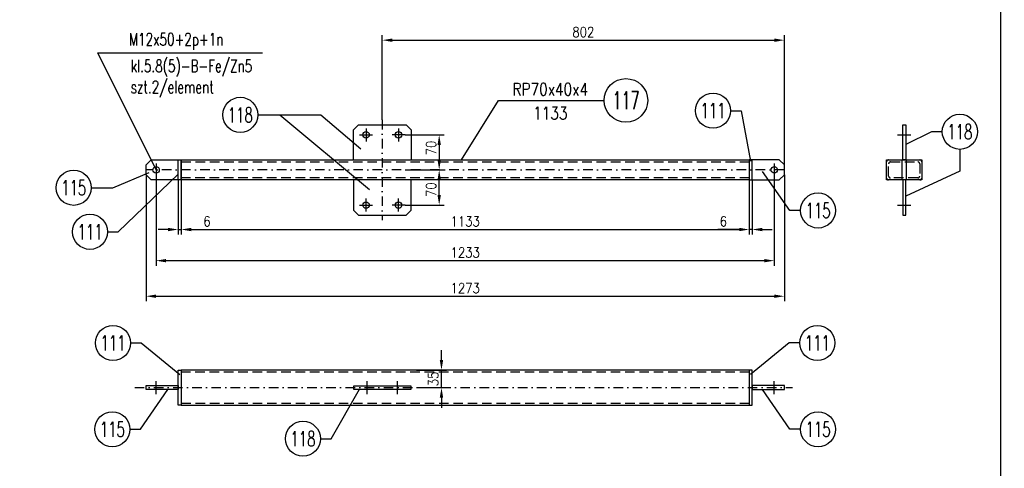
# Model space of a CAD drawing. Header units: millimetres. Extents: x -34919 to 306996, y -293018 to -145733.
# Tile 106 of 256: x 81513 to 83477, y -215923 to -215028. Entities that reach past the tile are written whole.
import ezdxf
from ezdxf.enums import TextEntityAlignment as Align

# ---------------------------------------------------------------- set-up
doc = ezdxf.new("R2010")
doc.units = ezdxf.units.MM
doc.header["$LTSCALE"] = 3
doc.linetypes.add('DASHDOT', pattern=[25.4, 12.7, -6.35, 0, -6.35])
doc.linetypes.add('HIDDEN', pattern=[9.525, 6.35, -3.175])
for name, color, linetype in [('0_18', 4, 'Continuous'), ('CIENKA', 4, 'Continuous'), ('K-wypełnienia', 8, 'Continuous'), ('LAYER0', 7, 'Continuous'), ('PROFILE', 2, 'Continuous'), ('Prz', 5, 'Continuous'), ('slupki', 7, 'Continuous'), ('TROJKAT', 21, 'Continuous')]:
    doc.layers.add(name, color=color, linetype=linetype)
doc.layers.add('OPISY', color=2, linetype='Continuous', lineweight=13)
doc.layers.add('SIATKA', color=5, linetype='Continuous', lineweight=18)
doc.styles.add('NOVE3', font='romans.shx', dxfattribs={"width": 0.7})
doc.styles.add('R20', font='romans.shx', dxfattribs={"width": 0.85})
doc.styles.add('R50', font='romans.shx', dxfattribs={"width": 0.85, "height": 50})
doc.styles.add('ROMANS', font='romans.shx')
doc.styles.add('WYMIARY', font='ROMANS.shx', dxfattribs={"width": 0.75, "oblique": 15})
doc.dimstyles.new('Skala 1_10', dxfattribs={"dimscale": 10, "dimtxt": 2, "dimasz": 2, "dimexe": 1, "dimexo": 0, "dimtad": 1, "dimdec": 0, "dimdsep": 46, "dimtxsty": 'R20', "dimcen": 0, "dimclrd": 4, "dimclre": 4, "dimclrt": 3, "dimadec": 0, "dimazin": 0, "dimtfac": 1, "dimtdec": 0, "dimtix": 1, "dimtmove": 0, "dimatfit": 2, "dimfxl": 1, "dimtolj": 1, "dimtzin": 0, "dimarcsym": 0})

# ---------------------------------------------------------------- blocks, each defined once
blk = doc.blocks.new('*D78')
at = {"layer": 'Defpoints', "color": 0, "transparency": 16777216}
for p in [(81784.9, -215327.4, 0), (83017.9, -215327.4, 0), (81784.9, -215508.4)]:
    blk.add_point(p, dxfattribs=at)
at = {"layer": 'SIATKA', "color": 4, "lineweight": -2, "transparency": 16777216}
for p, q in [((81784.9, -215327.4), (81784.9, -215518.4)), ((83017.9, -215327.4), (83017.9, -215518.4)), ((82997.9, -215508.4), (81804.9, -215508.4))]:
    blk.add_line(p, q, dxfattribs=at)
at = {"layer": 'SIATKA', "color": 4, "transparency": 16777216}
for points in [[(81804.9, -215505), (81804.9, -215511.7), (81784.9, -215508.4)], [(82997.9, -215505), (82997.9, -215511.7), (83017.9, -215508.4)]]:
    blk.add_solid(points, dxfattribs=at)
at = {"layer": 'SIATKA', "color": 3, "transparency": 16777216, "insert": (82401.4, -215492.1), "char_height": 20, "attachment_point": 5, "style": 'R20'}
blk.add_mtext('\\A1;1233', dxfattribs=at)
blk = doc.blocks.new('*D79')
at = {"layer": 'Defpoints', "color": 0, "transparency": 16777216}
for p in [(81834.9, -215347.4), (82967.9, -215347.4), (82967.9, -215446.3)]:
    blk.add_point(p, dxfattribs=at)
at = {"layer": 'SIATKA', "color": 4, "lineweight": -2, "transparency": 16777216}
for p, q in [((81834.9, -215347.4), (81834.9, -215456.3)), ((82967.9, -215347.4), (82967.9, -215456.3)), ((81854.9, -215446.3), (82947.9, -215446.3))]:
    blk.add_line(p, q, dxfattribs=at)
at = {"layer": 'SIATKA', "color": 4, "transparency": 16777216}
for points in [[(81854.9, -215442.9), (81854.9, -215449.6), (81834.9, -215446.3)], [(82947.9, -215442.9), (82947.9, -215449.6), (82967.9, -215446.3)]]:
    blk.add_solid(points, dxfattribs=at)
at = {"layer": 'SIATKA', "color": 3, "transparency": 16777216, "insert": (82401.4, -215430), "char_height": 20, "attachment_point": 5, "style": 'R20'}
blk.add_mtext('\\A1;1133', dxfattribs=at)
blk = doc.blocks.new('*D80')
at = {"layer": 'Defpoints', "color": 0, "transparency": 16777216}
for p in [(82967.9, -215347.4), (82973.9, -215347.4), (82973.9, -215446.3)]:
    blk.add_point(p, dxfattribs=at)
at = {"layer": 'SIATKA', "color": 4, "lineweight": -2, "transparency": 16777216}
for p, q in [((82967.9, -215347.4), (82967.9, -215456.3)), ((82973.9, -215347.4), (82973.9, -215456.3)), ((82947.9, -215446.3), (82904.9, -215446.3)), ((82973.9, -215446.3), (82967.9, -215446.3)), ((82993.9, -215446.3), (83013.9, -215446.3))]:
    blk.add_line(p, q, dxfattribs=at)
at = {"layer": 'SIATKA', "color": 4, "transparency": 16777216}
for points in [[(82947.9, -215442.9), (82947.9, -215449.6), (82967.9, -215446.3)], [(82993.9, -215442.9), (82993.9, -215449.6), (82973.9, -215446.3)]]:
    blk.add_solid(points, dxfattribs=at)
at = {"layer": 'SIATKA', "color": 3, "transparency": 16777216, "insert": (82916.4, -215430), "char_height": 20, "attachment_point": 5, "style": 'R20'}
blk.add_mtext('\\A1;6', dxfattribs=at)
blk = doc.blocks.new('*D81')
at = {"layer": 'Defpoints', "color": 0, "transparency": 16777216}
for p in [(81828.9, -215347.4), (81834.9, -215347.4), (81834.9, -215446.3)]:
    blk.add_point(p, dxfattribs=at)
at = {"layer": 'SIATKA', "color": 4, "lineweight": -2, "transparency": 16777216}
for p, q in [((81828.9, -215347.4), (81828.9, -215456.3)), ((81834.9, -215347.4), (81834.9, -215456.3)), ((81808.9, -215446.3), (81788.9, -215446.3)), ((81828.9, -215446.3), (81834.9, -215446.3)), ((81854.9, -215446.3), (81897.9, -215446.3))]:
    blk.add_line(p, q, dxfattribs=at)
at = {"layer": 'SIATKA', "color": 4, "transparency": 16777216}
for points in [[(81808.9, -215442.9), (81808.9, -215449.6), (81828.9, -215446.3)], [(81854.9, -215442.9), (81854.9, -215449.6), (81834.9, -215446.3)]]:
    blk.add_solid(points, dxfattribs=at)
at = {"layer": 'SIATKA', "color": 3, "transparency": 16777216, "insert": (81886.4, -215430), "char_height": 20, "attachment_point": 5, "style": 'R20'}
blk.add_mtext('\\A1;6', dxfattribs=at)
blk = doc.blocks.new('*D82')
at = {"layer": 'Defpoints', "color": 0, "transparency": 16777216}
for p in [(81764.9, -215337.4), (83037.9, -215337.4), (83037.9, -215579.3)]:
    blk.add_point(p, dxfattribs=at)
at = {"layer": 'SIATKA', "color": 4, "lineweight": -2, "transparency": 16777216}
for p, q in [((81764.9, -215337.4), (81764.9, -215589.3)), ((83037.9, -215337.4), (83037.9, -215589.3)), ((81784.9, -215579.3), (83017.9, -215579.3))]:
    blk.add_line(p, q, dxfattribs=at)
at = {"layer": 'SIATKA', "color": 4, "transparency": 16777216}
for points in [[(81784.9, -215576), (81784.9, -215582.7), (81764.9, -215579.3)], [(83017.9, -215576), (83017.9, -215582.7), (83037.9, -215579.3)]]:
    blk.add_solid(points, dxfattribs=at)
at = {"layer": 'SIATKA', "color": 3, "transparency": 16777216, "insert": (82401.4, -215563.1), "char_height": 20, "attachment_point": 5, "style": 'R20'}
blk.add_mtext('\\A1;1273', dxfattribs=at)
blk = doc.blocks.new('*D83')
at = {"layer": 'Defpoints', "color": 0, "transparency": 16777216}
for p in [(83037.9, -215068.6), (82236.1, -215227.4), (83037.9, -215317.4)]:
    blk.add_point(p, dxfattribs=at)
at = {"layer": 'LAYER0', "color": 4, "lineweight": -2, "transparency": 16777216}
for p, q in [((82236.1, -215227.4), (82236.1, -215058.6)), ((83037.9, -215317.4), (83037.9, -215058.6)), ((82256.1, -215068.6), (83017.9, -215068.6))]:
    blk.add_line(p, q, dxfattribs=at)
at = {"layer": 'LAYER0', "color": 4, "transparency": 16777216}
for points in [[(82256.1, -215065.3), (82256.1, -215072), (82236.1, -215068.6)], [(83017.9, -215065.3), (83017.9, -215072), (83037.9, -215068.6)]]:
    blk.add_solid(points, dxfattribs=at)
at = {"layer": 'LAYER0', "color": 3, "transparency": 16777216, "insert": (82637, -215052.4), "char_height": 20, "attachment_point": 5, "style": 'R20'}
blk.add_mtext('\\A1;802', dxfattribs=at)
blk = doc.blocks.new('*D98')
at = {"color": 4, "lineweight": -2, "transparency": 16777216}
for p, q in [((82354.1, -215706.7), (82354.1, -215686.7)), ((82304.1, -215726.7), (82364.1, -215726.7)), ((82354.1, -215761.7), (82354.1, -215726.7)), ((82304.1, -215761.7), (82364.1, -215761.7)), ((82354.1, -215781.7), (82354.1, -215801.7))]:
    blk.add_line(p, q, dxfattribs=at)
at = {"color": 4, "transparency": 16777216}
for points in [[(82350.7, -215706.7), (82357.4, -215706.7), (82354.1, -215726.7)], [(82350.7, -215781.7), (82357.4, -215781.7), (82354.1, -215761.7)]]:
    blk.add_solid(points, dxfattribs=at)
at = {"layer": 'Defpoints', "color": 0, "transparency": 16777216}
for p in [(82293.6, -215726.7, 0), (82354.1, -215726.7), (82293.6, -215761.7, 0)]:
    blk.add_point(p, dxfattribs=at)
at = {"color": 3, "transparency": 16777216, "insert": (82337.8, -215744.2), "char_height": 20, "attachment_point": 5, "rotation": 90, "style": 'R20'}
blk.add_mtext('\\A1;35', dxfattribs=at)
blk = doc.blocks.new('*D103')
at = {"layer": 'Defpoints', "color": 0, "transparency": 16777216}
for p in [(82281.6, -215327.4, 0), (82349.5, -215327.4), (82281.6, -215397.4)]:
    blk.add_point(p, dxfattribs=at)
at = {"layer": 'LAYER0', "color": 4, "lineweight": -2, "transparency": 16777216}
for p, q in [((82281.6, -215327.4), (82359.5, -215327.4)), ((82349.5, -215377.4), (82349.5, -215347.4)), ((82281.6, -215397.4), (82359.5, -215397.4))]:
    blk.add_line(p, q, dxfattribs=at)
at = {"layer": 'LAYER0', "color": 4, "transparency": 16777216}
for points in [[(82346.2, -215347.4), (82352.9, -215347.4), (82349.5, -215327.4)], [(82346.2, -215377.4), (82352.9, -215377.4), (82349.5, -215397.4)]]:
    blk.add_solid(points, dxfattribs=at)
at = {"layer": 'LAYER0', "color": 3, "transparency": 16777216, "insert": (82333.3, -215366.8), "char_height": 20, "attachment_point": 5, "rotation": 90, "style": 'R20'}
blk.add_mtext('\\A1;70', dxfattribs=at)
blk = doc.blocks.new('*D104')
at = {"layer": 'Defpoints', "color": 0, "transparency": 16777216}
for p in [(82281.6, -215257.4), (82281.6, -215327.4, 0), (82349.5, -215327.4)]:
    blk.add_point(p, dxfattribs=at)
at = {"layer": 'LAYER0', "color": 4, "lineweight": -2, "transparency": 16777216}
for p, q in [((82281.6, -215257.4), (82359.5, -215257.4)), ((82349.5, -215277.4), (82349.5, -215307.4)), ((82281.6, -215327.4), (82359.5, -215327.4))]:
    blk.add_line(p, q, dxfattribs=at)
at = {"layer": 'LAYER0', "color": 4, "transparency": 16777216}
for points in [[(82346.2, -215277.4), (82352.9, -215277.4), (82349.5, -215257.4)], [(82346.2, -215307.4), (82352.9, -215307.4), (82349.5, -215327.4)]]:
    blk.add_solid(points, dxfattribs=at)
at = {"layer": 'LAYER0', "color": 3, "transparency": 16777216, "insert": (82333.3, -215283.8), "char_height": 20, "attachment_point": 5, "rotation": 90, "style": 'R20'}
blk.add_mtext('\\A1;70', dxfattribs=at)

msp = doc.modelspace()

# ---------------------------------------------------------------- linework, layer by layer
at = {"color": 4}
for p, q in [((82393.901, -215307.441, 0), (82467.987, -215188.743, 0)), ((82467.987, -215188.743, 0), (82678.282, -215188.743, 0))]:
    msp.add_line(p, q, dxfattribs=at)
at = {"color": 6, "elevation": 0}
for points in [[(82178.56, -215307.441), (82178.56, -215247.441), (82188.56, -215237.441), (82283.56, -215237.441), (82293.56, -215247.441), (82293.56, -215307.441)], [(83279.854, -215237.441), (83279.854, -215307.441), (83273.854, -215307.441), (83273.854, -215237.441), (83279.854, -215237.441)], [(81828.867, -215347.441), (81774.867, -215347.441), (81764.867, -215337.441), (81764.867, -215317.441), (81774.867, -215307.441), (81828.867, -215307.441)], [(82973.877, -215347.441), (83027.877, -215347.441), (83037.877, -215337.441), (83037.877, -215317.441), (83027.877, -215307.441), (82973.877, -215307.441)], [(82178.56, -215347.441), (82178.56, -215407.441), (82188.56, -215417.441), (82283.56, -215417.441), (82293.56, -215407.441), (82293.56, -215347.441)], [(83279.854, -215417.441), (83279.854, -215347.441), (83273.854, -215347.441), (83273.854, -215417.441), (83279.854, -215417.441)], [(81828.867, -215765.678), (81764.867, -215765.678), (81764.867, -215757.678), (81828.867, -215757.678), (81828.867, -215765.678)], [(82178.56, -215764.678), (82293.56, -215764.678), (82293.56, -215758.678), (82178.56, -215758.678), (82178.56, -215764.678)], [(82973.877, -215765.678), (83037.877, -215765.678), (83037.877, -215757.678), (82973.877, -215757.678), (82973.877, -215765.678)]]:
    msp.add_lwpolyline(points, dxfattribs=at)
for points in [[(81834.867, -215307.441), (81834.867, -215347.441), (81828.867, -215347.441), (81828.867, -215307.441)], [(82967.877, -215307.441), (82967.877, -215347.441), (82973.877, -215347.441), (82973.877, -215307.441)], [(83280.854, -215347.441), (83272.854, -215347.441), (83272.854, -215307.441), (83280.854, -215307.441)], [(81834.867, -215726.678), (81834.867, -215796.678), (81828.867, -215796.678), (81828.867, -215726.678)], [(82967.877, -215726.678), (82967.877, -215796.678), (82973.877, -215796.678), (82973.877, -215726.678)]]:
    msp.add_lwpolyline(points, close=True, dxfattribs=at)
at = {"color": 4}
for centre in [(82895.666, -215209.246), (81952.751, -215217.557, 0), (83387.895, -215251.346, 0), (81620.575, -215363.061, 0), (83105.162, -215408.326, 0), (81653.109, -215450.846), (81698.963, -215672.613, 0), (83103.78, -215672.613, 0), (81697.582, -215844.641, 0), (83105.162, -215844.641, 0), (82077.72, -215863.585, 0)]:
    msp.add_circle(centre, 35, dxfattribs=at)
at = {"color": 6}
for centre in [(82203.56, -215257.441, 0), (82268.56, -215257.441, 0), (81784.867, -215327.441, 0), (83017.877, -215327.441, 0), (82203.56, -215397.441, 0), (82268.56, -215397.441, 0)]:
    msp.add_circle(centre, 6.5, dxfattribs=at)
at = {"layer": '0_18', "linetype": 'Continuous'}
msp.add_line((81668.092, -215093.793, 0), (81784.867, -215327.441, 0), dxfattribs=at)
at = {"layer": 'CIENKA', "linetype": 'Continuous'}
for p, q in [((82930.666, -215209.246), (82952.077, -215209.246)), ((82952.077, -215209.246), (82970.249, -215309.814, 0)), ((81987.751, -215217.557, 0), (82113.464, -215217.557, 0)), ((82031.933, -215217.557, 0), (82210.713, -215366.711, 0)), ((82113.464, -215217.557, 0), (82193.408, -215285.39, 0)), ((83331.484, -215251.346, 0), (83279.854, -215276.934, 0)), ((83352.895, -215251.346, 0), (83331.484, -215251.346, 0)), ((83387.895, -215286.346, 0), (83387.895, -215329.85, 0)), ((81698.686, -215363.061, 0), (81770.893, -215332.305, 0)), ((83048.751, -215408.326, 0), (82994.627, -215330.774, 0)), ((83387.895, -215329.85, 0), (83279.854, -215379.674, 0)), ((81709.52, -215450.846), (81828.867, -215335.564, 0)), ((81655.575, -215363.061, 0), (81698.686, -215363.061, 0)), ((83070.162, -215408.326, 0), (83048.751, -215408.326, 0)), ((81688.109, -215450.846), (81709.52, -215450.846)), ((81733.963, -215672.613, 0), (81755.374, -215672.613, 0)), ((81755.374, -215672.613, 0), (81832.105, -215735.112, 0)), ((83047.369, -215672.613, 0), (82970.639, -215735.112, 0)), ((83068.78, -215672.613, 0), (83047.369, -215672.613, 0)), ((81753.993, -215844.641, 0), (81808.117, -215765.678, 0)), ((82134.131, -215863.585, 0), (82190.904, -215764.678, 0)), ((83048.751, -215844.641, 0), (82994.627, -215765.678, 0)), ((81732.582, -215844.641, 0), (81753.993, -215844.641, 0)), ((83070.162, -215844.641, 0), (83048.751, -215844.641, 0)), ((82112.72, -215863.585, 0), (82134.131, -215863.585, 0))]:
    msp.add_line(p, q, dxfattribs=at)
at = {"layer": 'K-wypełnienia', "color": 1, "linetype": 'Continuous'}
msp.add_circle((82721.848, -215188.743, 0), 43.566, dxfattribs=at)
at = {"layer": 'PROFILE', "color": 2, "linetype": 'Continuous', "elevation": 0}
for points in [[(81834.867, -215347.441), (81834.867, -215307.441), (82967.877, -215307.441)], [(82967.877, -215347.441), (81834.867, -215347.441)], [(82967.877, -215726.678), (81834.867, -215726.678), (81834.867, -215796.678), (82967.877, -215796.678)]]:
    msp.add_lwpolyline(points, dxfattribs=at)
msp.add_lwpolyline([(83241.854, -215347.441), (83241.854, -215307.441), (83311.854, -215307.441), (83311.854, -215347.441)], close=True, dxfattribs=at)
at = {"layer": 'PROFILE', "color": 2, "linetype": 'Continuous', "elevation": 0, "flags": 128}
msp.add_lwpolyline([(82967.877, -215726.678), (82967.877, -215796.678)], dxfattribs=at)
at = {"layer": 'Prz'}
msp.add_lwpolyline([(80568.865, -217354.808), (80568.865, -213254.808), (83468.865, -213254.808), (83468.865, -217354.808)], close=True, dxfattribs=at)
at = {"layer": 'slupki', "color": 4, "linetype": 'DASHDOT', "ltscale": 0.5}
for p, q in [((83037.877, -215327.441, 0), (81764.867, -215327.441, 0)), ((81742.367, -215761.678, 0), (83054.377, -215761.678, 0))]:
    msp.add_line(p, q, dxfattribs=at)
at = {"layer": 'slupki', "linetype": 'HIDDEN'}
for p, q in [((82967.877, -215730.678, 0), (81834.867, -215730.678, 0)), ((81834.867, -215792.678, 0), (82967.877, -215792.678, 0))]:
    msp.add_line(p, q, dxfattribs=at)
at = {"layer": 'slupki', "color": 4, "linetype": 'DASHDOT', "ltscale": 0.5, "elevation": 0, "flags": 128}
msp.add_lwpolyline([(82236.06, -215227.441), (82236.06, -215427.441)], dxfattribs=at)
at = {"layer": 'slupki', "color": 4, "linetype": 'DASHDOT', "elevation": 0, "flags": 128}
for points in [[(82203.56, -215244.441), (82203.56, -215270.441)], [(82268.56, -215244.441), (82268.56, -215270.441)], [(82190.56, -215257.441), (82216.56, -215257.441)], [(82281.56, -215257.441), (82255.56, -215257.441)], [(83263.854, -215257.441), (83289.854, -215257.441)], [(82203.56, -215410.441), (82203.56, -215384.441)], [(82268.56, -215410.441), (82268.56, -215384.441)], [(82190.56, -215397.441), (82216.56, -215397.441)], [(82281.56, -215397.441), (82255.56, -215397.441)], [(83263.854, -215397.441), (83289.854, -215397.441)], [(81784.867, -215774.678), (81784.867, -215748.678)], [(82206.06, -215774.678), (82206.06, -215748.678)], [(82266.06, -215774.678), (82266.06, -215748.678)], [(83017.877, -215774.678), (83017.877, -215748.678)]]:
    msp.add_lwpolyline(points, dxfattribs=at)
at = {"layer": 'slupki', "color": 4, "linetype": 'DASHDOT', "elevation": 0}
for points in [[(81784.867, -215314.441), (81784.867, -215340.441)], [(83017.877, -215314.441), (83017.877, -215340.441)]]:
    msp.add_lwpolyline(points, dxfattribs=at)
at = {"layer": 'slupki', "linetype": 'HIDDEN', "elevation": 0}
for points in [[(81834.867, -215311.441), (82967.877, -215311.441)], [(82967.877, -215343.441), (81834.867, -215343.441)]]:
    msp.add_lwpolyline(points, dxfattribs=at)
for points in [[(83241.854, -215343.64), (83241.854, -215311.242, -0.41421356), (83245.655, -215307.441), (83308.053, -215307.441, -0.41421356), (83311.854, -215311.242), (83311.854, -215343.64, -0.41421356), (83308.053, -215347.441), (83245.655, -215347.441, -0.41421356)], [(83245.854, -215339.64), (83245.854, -215315.242, -0.41421356), (83249.655, -215311.441), (83304.053, -215311.441, -0.41421356), (83307.854, -215315.242), (83307.854, -215339.64, -0.41421356), (83304.053, -215343.441), (83249.655, -215343.441, -0.41421356)]]:
    msp.add_lwpolyline(points, format="xyb", close=True, dxfattribs=at)
at = {"layer": 'TROJKAT', "color": 4, "linetype": 'Continuous'}
msp.add_line((81668.092, -215093.793, 0), (81997.448, -215093.793, 0), dxfattribs=at)

# ---------------------------------------------------------------- texts
at = {"color": 3, "style": 'WYMIARY', "width": 0.65}
for s, p in [('111', (82895.666, -215209.246)), ('118', (81952.751, -215217.557, 0)), ('118', (83387.895, -215251.346, 0)), ('115', (81620.575, -215363.061, 0)), ('115', (83105.162, -215408.326, 0)), ('111', (81653.109, -215450.846)), ('111', (81698.963, -215672.613, 0)), ('111', (83103.78, -215672.613, 0)), ('115', (81697.582, -215844.641, 0)), ('115', (83105.162, -215844.641, 0)), ('118', (82077.72, -215863.585, 0))]:
    msp.add_text(s, height=30, dxfattribs=at).set_placement(p, align=Align.MIDDLE)
at = {"color": 20, "insert": (33837.901, -182331.101), "char_height": 300, "width": 16331.01415, "attachment_point": 1, "style": 'NOVE3'}
msp.add_mtext('{\\C1;Wytyczne montażowe\\P\\H0.83333x;\\C3;Podczas montażu należy bezwzględnie przestrzegać dopuszczalnych tolerancji z uwagi na ścisłe dopasowanie elementów amortyzujących ugięcia dźwigarów przekrycia auli.\\P\\H1.2x;\\C1;\\PZabezpieczenia antykorozyjne.\\C256;\\P\\H0.83333x;\\C3;Wszystkie elementy stalowe konstrukcji należy poddać ocynkowaniu ogniowemu.\\PKonstrukcje przeznaczone do cynkowania ogniowego powinny odpowiadać następującym warunkom:\\P\\pl900;^I1. Spoiny powinny być wykonane metodą półautomatyczną w osłonie gazów ochronnych. Nie zaleca się spawania elektrodą otuloną, ze względu na złą jakość powłoki cynkowej na spoinach.\\P^I2. Powierzchnia konstrukcji powinna być wolna od: zawalcowań, zgorzelin, odprysków po spawaniu, ostrych krawędzi, zanieczyszczeń farbami, olejami, emulsjami oraz innymi materiałami stosowanymi przy trasowaniu, znakowaniu, spawaniu, wierceniu itp. W przypadku spawania elektrodą należy dokładnie usunąć otulinę spawalniczą w celu zminimalizowania wad powłoki. Po ocynkowaniu uwydatnią się wady jakości powierzchni stali np. zawalcowania, rysy traserskie, zeszlifowania, pory, odpryski spawalnicze, wadliwe spoiny.\\P^I3. Elementy konstrukcyjne powinny posiadać odpowiednie otwory technologiczne do odpowietrzenia, swobodnego przepływu cynku zewnątrz i wewnątrz elementu oraz do podwieszenia (mogą być przyspawane uchwyty z blachy z otworami).\\P^I4. W przypadku powierzchni spawanych na zakładkę, spoina powinna być szczelna ze wszystkich stron (spawana na około), a nakładki szczelnie przylegać do konstrukcji. Przekroje skrzynkowe oraz powierzchnie nakładające się mogą powodować uszkodzenie konstrukcji - pękanie spoin.\\P^I5. Każdy element konstrukcyjny powinien składać się z jednego gatunku stali.\\P^I6. Konstrukcje nie powinny posiadać małych szczelin lub wnęk. Spoiny powinny być szczelne i zamknięte wokół elementu, ponieważ w przeciwnym przypadku mogą po cynkowaniu wylewać się z nich resztki topnika i kwasu pogarszając jakość powłoki (tzw. "krwawe wycieki").\\P^I7. Naddatek wymiarowy dla otworów pod śruby powinien wynosić 1 - 2 mm.\\PTermiczne oddziaływanie kąpieli cynkowej uwalnia w elementach naprężenia wewnętrzne, co może powodować odkształcenia. Szczególnie uwidacznia się to w elementach spawanych. Dotyczy to także dwuteowników spawanych, których odkształcenia po cynkowaniu mogą przekroczyć dopuszczalne normy, oraz nie usztywnionych arkuszy blach i otwartych kształtowników giętych.\\P\\C256;\\P\\pl0;\\H1.2x;\\C1;Malowanie konstrukcji.\\P\\H0.83333x;\\C3;Wszystkie elementy stalowe konstrukcji należy pomalować proszkowo na kolor RAL 9011}', dxfattribs=at)
at = {"layer": 'OPISY', "color": 3, "style": 'ROMANS', "width": 0.7}
for s, p in [('M12x50+2p+1n', (81825.085, -215079.408, 0)), ('kl.5.8(5)-B-Fe/Zn5', (81855.498, -215132.488, 0)), ('szt.2/element', (81817.083, -215174.62, 0))]:
    msp.add_text(s, height=25, dxfattribs=at).set_placement(p, align=Align.CENTER)
at = {"layer": 'OPISY', "style": 'R50', "width": 0.8}
for s, p in [('RP70x40x4', (82571.088, -215166.53, 0)), ('1133', (82571.088, -215214.131, 0))]:
    msp.add_text(s, height=25, dxfattribs=at).set_placement(p, align=Align.MIDDLE)
at = {"layer": 'OPISY', "color": 2, "style": 'R50', "width": 0.6}
msp.add_text('117', height=35, dxfattribs=at).set_placement((82722.241, -215188.534, 0), align=Align.MIDDLE)

# ---------------------------------------------------------------- dimensions: what is measured, and where the dimension line sits
at = {"color": 7}
dim = msp.add_linear_dim(base=(82354.083, -215726.678), p1=(82293.56, -215761.678, 0), p2=(82293.56, -215726.678, 0), angle=90, dimstyle='Skala 1_10', override={"dimtmove": 1, "dimfxl": 5, "dimfxlon": 1}, dxfattribs=at)
dim.commit()
dim.dimension.update_dxf_attribs({"geometry": '*D98', "text_midpoint": (82337.833, -215744.178)})
at = {"layer": 'LAYER0', "color": 1}
dim = msp.add_linear_dim(base=(83037.877, -215068.628, 0), p1=(82236.06, -215227.441, 0), p2=(83037.877, -215317.441, 0), dimstyle='Skala 1_10', dxfattribs=at)
dim.commit()
dim.dimension.update_dxf_attribs({"geometry": '*D83', "text_midpoint": (82636.968, -215052.378, 0)})
for p1, angle, picture, middle in [((82281.56, -215257.441, 0), 270, '*D104', (82349.542, -215283.844, 0)), ((82281.56, -215397.441, 0), 90, '*D103', (82349.542, -215366.797, 0))]:
    dim = msp.add_linear_dim(base=(82349.542, -215327.441, 0), p1=p1, p2=(82281.56, -215327.441, 0), angle=angle, dimstyle='Skala 1_10', dxfattribs=at)
    dim.commit()
    dim.dimension.update_dxf_attribs({"geometry": picture, "text_midpoint": middle, "dimtype": 160})
at = {"layer": 'SIATKA', "color": 42}
for base, p1, p2, picture, middle in [((81784.867, -215508.351, 0), (83017.877, -215327.441, 0), (81784.867, -215327.441, 0), '*D78', (82401.372, -215492.101, 0)), ((83037.877, -215579.347, 0), (81764.867, -215337.441, 0), (83037.877, -215337.441, 0), '*D82', (82401.372, -215563.097, 0)), ((82967.877, -215446.266, 0), (81834.867, -215347.441, 0), (82967.877, -215347.441, 0), '*D79', (82401.372, -215430.016, 0))]:
    dim = msp.add_linear_dim(base=base, p1=p1, p2=p2, dimstyle='Skala 1_10', dxfattribs=at)
    dim.commit()
    dim.dimension.update_dxf_attribs({"geometry": picture, "text_midpoint": middle})
for base, p1, p2, picture, middle in [((81834.867, -215446.266, 0), (81828.867, -215347.441, 0), (81834.867, -215347.441, 0), '*D81', (81886.379, -215446.266, 0)), ((82973.877, -215446.266, 0), (82967.877, -215347.441, 0), (82973.877, -215347.441, 0), '*D80', (82916.365, -215446.266, 0))]:
    dim = msp.add_linear_dim(base=base, p1=p1, p2=p2, dimstyle='Skala 1_10', dxfattribs=at)
    dim.commit()
    dim.dimension.update_dxf_attribs({"geometry": picture, "text_midpoint": middle, "dimtype": 160})

doc.saveas('drawing.dxf')
